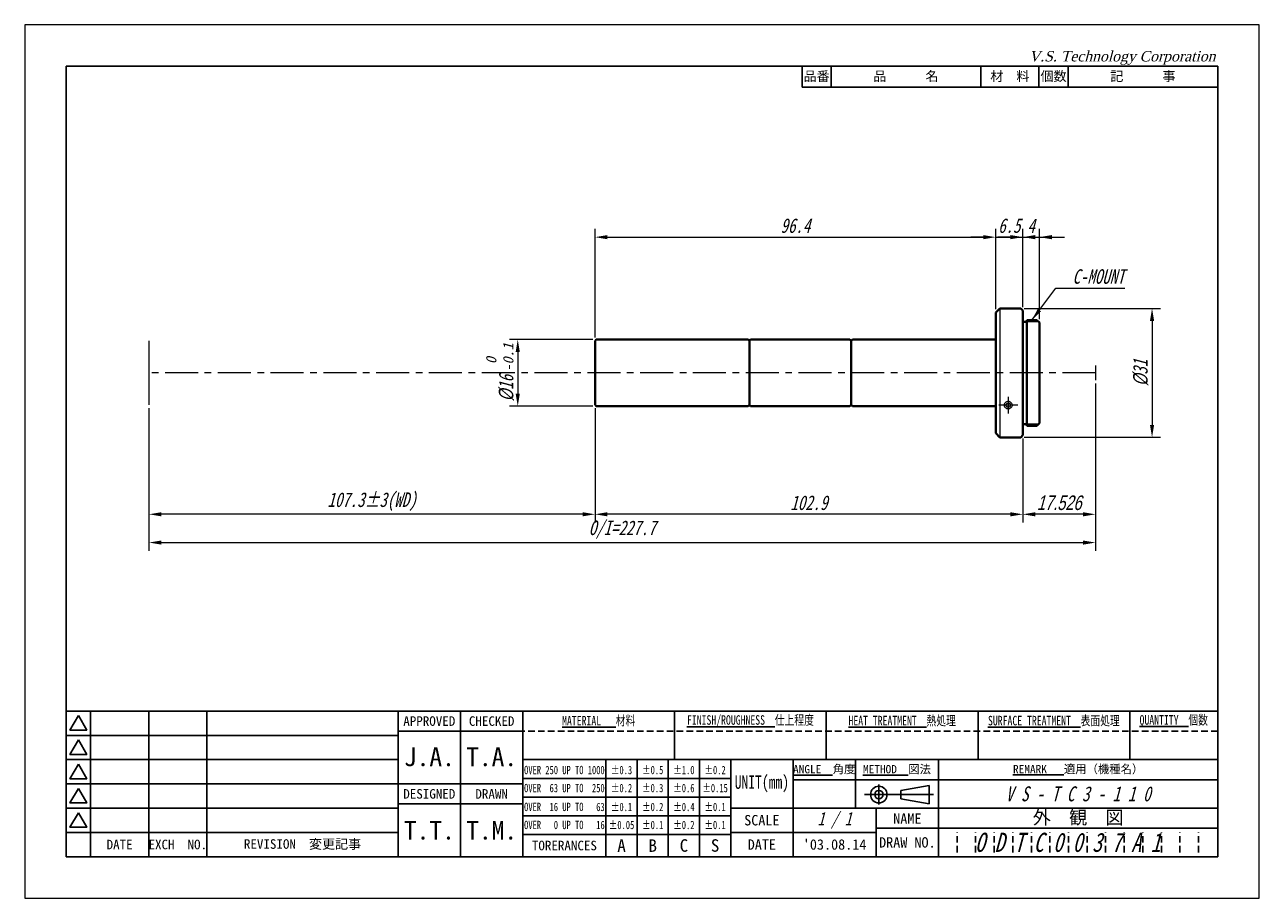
# Model space of a CAD drawing. Header units: millimetres. Extents: x 0 to 297, y 0 to 210.
import ezdxf

# ---------------------------------------------------------------- set-up
doc = ezdxf.new("R2010")
doc.units = ezdxf.units.MM
doc.header["$LTSCALE"] = 0.25
doc.linetypes.add('CENTER', pattern=[50.8, 31.75, -6.35, 6.35, -6.35])
doc.linetypes.add('HIDDEN', pattern=[9.525, 6.35, -3.175])
for name, color, linetype, lineweight in [('11-太線', 7, 'Continuous', 40), ('12-中線', 7, 'Continuous', 20), ('2-中心線', 5, 'CENTER', 20), ('4-寸法線', 5, 'Continuous', 20), ('5-文字', 5, 'Continuous', 20), ('6-図面枠', 5, 'Continuous', 25), ('補助線', 254, 'Continuous', 0)]:
    doc.layers.add(name, color=color, linetype=linetype, lineweight=lineweight)
doc.styles.add('(TNK)aSS', font='MS Gothic.ttf', dxfattribs={"width": 0.75, "oblique": 15, "height": 3.5})
doc.styles.add('italic_01', font='MS Gothic.ttf', dxfattribs={"width": 0.75, "oblique": 15, "height": 2})
doc.styles.add('narrow_01', font='MS Gothic.ttf', dxfattribs={"width": 0.75, "height": 2})
doc.styles.add('VST', font='CENTURY.TTF', dxfattribs={"oblique": 15, "height": 2.5})
doc.dimstyles.new('TMIZO', dxfattribs={"dimscale": 0, "dimtxt": 3.5, "dimasz": 3, "dimexe": 2, "dimexo": 0.8, "dimgap": 1, "dimtad": 3, "dimtoh": 1, "dimrnd": 0.005, "dimdsep": 46, "dimtxsty": '(TNK)aSS', "dimcen": 0, "dimclrd": 5, "dimclre": 5, "dimclrt": 5, "dimaunit": 1, "dimadec": 0, "dimazin": 2, "dimtfac": 1, "dimtmove": 0, "dimatfit": 3, "dimfxl": 1, "dimtolj": 1, "dimtzin": 0, "dimlwd": -1, "dimlwe": -1, "dimarcsym": 0})

# ---------------------------------------------------------------- blocks, each defined once
blk = doc.blocks.new('*D1')
at = {"layer": '4-寸法線', "color": 5}
for p, q in [((257.6, 123.77), (257.6, 83.51)), ((29.9, 117.81), (29.9, 83.51)), ((32.9, 85.51), (254.6, 85.51))]:
    blk.add_line(p, q, dxfattribs=at)
for points in [[(32.9, 86.01), (32.9, 85.01), (29.9, 85.51)], [(254.6, 86.01), (254.6, 85.01), (257.6, 85.51)]]:
    blk.add_solid(points, dxfattribs=at)
at = {"layer": 'Defpoints', "color": 0}
for p in [(257.6, 124.57), (29.9, 118.61), (257.6, 85.51)]:
    blk.add_point(p, dxfattribs=at)
at = {"layer": '4-寸法線', "color": 5, "insert": (143.75, 88.63), "char_height": 3.5, "attachment_point": 5, "style": '(TNK)aSS'}
blk.add_mtext('\\A1;O/I=227.7', dxfattribs=at)
blk = doc.blocks.new('*D2')
at = {"layer": '4-寸法線', "color": 5}
for p, q in [((137.2, 117.81), (137.2, 90.31)), ((240.1, 110.51), (240.1, 90.31)), ((237.1, 92.31), (140.2, 92.31))]:
    blk.add_line(p, q, dxfattribs=at)
for points in [[(140.2, 92.81), (140.2, 91.81), (137.2, 92.31)], [(237.1, 92.81), (237.1, 91.81), (240.1, 92.31)]]:
    blk.add_solid(points, dxfattribs=at)
at = {"layer": 'Defpoints', "color": 0}
for p in [(137.2, 118.61), (240.1, 111.31), (137.2, 92.31)]:
    blk.add_point(p, dxfattribs=at)
at = {"layer": '4-寸法線', "color": 5, "insert": (188.65, 95.06), "char_height": 3.5, "attachment_point": 5, "style": '(TNK)aSS'}
blk.add_mtext('\\A1;102.9', dxfattribs=at)
blk = doc.blocks.new('*D3')
at = {"layer": '4-寸法線', "color": 5}
for p, q in [((136.7, 134.31), (116.61, 134.31)), ((118.61, 131.31), (118.61, 121.31)), ((136.7, 118.31), (116.61, 118.31))]:
    blk.add_line(p, q, dxfattribs=at)
for points in [[(118.11, 131.31), (119.11, 131.31), (118.61, 134.31)], [(118.11, 121.31), (119.11, 121.31), (118.61, 118.31)]]:
    blk.add_solid(points, dxfattribs=at)
at = {"layer": 'Defpoints', "color": 0}
for p in [(137.5, 134.31), (118.61, 118.31), (137.5, 118.31)]:
    blk.add_point(p, dxfattribs=at)
at = {"layer": '4-寸法線', "color": 5, "insert": (115.86, 122.65), "char_height": 3.5, "attachment_point": 5, "rotation": 90, "style": '(TNK)aSS'}
blk.add_mtext('\\A1;{\\fMS UI Gothic|b0|i0|c128|p17;%%c}16', dxfattribs=at)
blk = doc.blocks.new('*D4')
at = {"layer": '4-寸法線', "color": 5}
for p, q in [((29.9, 117.81), (29.9, 90.31)), ((137.2, 117.81), (137.2, 90.31)), ((134.2, 92.31), (32.9, 92.31))]:
    blk.add_line(p, q, dxfattribs=at)
for points in [[(32.9, 92.81), (32.9, 91.81), (29.9, 92.31)], [(134.2, 92.81), (134.2, 91.81), (137.2, 92.31)]]:
    blk.add_solid(points, dxfattribs=at)
at = {"layer": 'Defpoints', "color": 0}
for p in [(29.9, 118.61), (137.2, 118.61), (29.9, 92.31)]:
    blk.add_point(p, dxfattribs=at)
at = {"layer": '4-寸法線', "color": 5, "insert": (83.55, 95.35), "char_height": 3.5, "attachment_point": 5, "style": '(TNK)aSS'}
blk.add_mtext('\\A1;107.3±3(WD)', dxfattribs=at)
blk = doc.blocks.new('*D5')
at = {"layer": '4-寸法線', "color": 5}
for p, q in [((240.4, 141.81), (273.2, 141.81)), ((271.2, 138.81), (271.2, 113.81)), ((240.4, 110.81), (273.2, 110.81))]:
    blk.add_line(p, q, dxfattribs=at)
for points in [[(270.7, 138.81), (271.7, 138.81), (271.2, 141.81)], [(270.7, 113.81), (271.7, 113.81), (271.2, 110.81)]]:
    blk.add_solid(points, dxfattribs=at)
at = {"layer": 'Defpoints', "color": 0}
for p in [(239.6, 141.81), (239.6, 110.81), (271.2, 110.81)]:
    blk.add_point(p, dxfattribs=at)
at = {"layer": '4-寸法線', "color": 5, "insert": (268.45, 126.31), "char_height": 3.5, "attachment_point": 5, "rotation": 90, "style": '(TNK)aSS'}
blk.add_mtext('\\A1;{\\fMS UI Gothic|b0|i0|c128|p17;%%c}31', dxfattribs=at)
blk = doc.blocks.new('*D6')
at = {"layer": '4-寸法線', "color": 5}
for p, q in [((257.6, 123.77), (257.6, 90.31)), ((240.1, 110.51), (240.1, 90.31)), ((254.6, 92.31), (243.1, 92.31))]:
    blk.add_line(p, q, dxfattribs=at)
for points in [[(243.1, 92.81), (243.1, 91.81), (240.1, 92.31)], [(254.6, 92.81), (254.6, 91.81), (257.6, 92.31)]]:
    blk.add_solid(points, dxfattribs=at)
at = {"layer": 'Defpoints', "color": 0}
for p in [(257.6, 124.57), (240.1, 111.31), (240.1, 92.31)]:
    blk.add_point(p, dxfattribs=at)
at = {"layer": '4-寸法線', "color": 5, "insert": (248.85, 95.06), "char_height": 3.5, "attachment_point": 5, "style": '(TNK)aSS'}
blk.add_mtext('\\A1;{\\fMS UI Gothic|b0|i0|c128|p17;17.526}', dxfattribs=at)
blk = doc.blocks.new('*D7')
at = {"layer": '4-寸法線', "color": 5}
for p, q in [((233.6, 141.61), (233.6, 160.93)), ((240.1, 142.11), (240.1, 160.93)), ((230.6, 158.93), (227.6, 158.93)), ((233.6, 158.93), (240.1, 158.93)), ((243.1, 158.93), (246.1, 158.93))]:
    blk.add_line(p, q, dxfattribs=at)
for points in [[(230.6, 159.43), (230.6, 158.43), (233.6, 158.93)], [(243.1, 159.43), (243.1, 158.43), (240.1, 158.93)]]:
    blk.add_solid(points, dxfattribs=at)
at = {"layer": 'Defpoints', "color": 0}
for p in [(240.1, 158.93), (233.6, 140.81), (240.1, 141.31)]:
    blk.add_point(p, dxfattribs=at)
at = {"layer": '4-寸法線', "color": 5, "insert": (236.85, 161.68), "char_height": 3.5, "attachment_point": 5, "style": '(TNK)aSS'}
blk.add_mtext('\\A1;6.5', dxfattribs=at)
blk = doc.blocks.new('*D8')
at = {"layer": '4-寸法線', "color": 5}
for p, q in [((240.1, 142.11), (240.1, 160.93)), ((244.1, 139.21), (244.1, 160.93)), ((237.1, 158.93), (234.1, 158.93)), ((240.1, 158.93), (244.1, 158.93)), ((247.1, 158.93), (250.1, 158.93))]:
    blk.add_line(p, q, dxfattribs=at)
for points in [[(237.1, 159.43), (237.1, 158.43), (240.1, 158.93)], [(247.1, 159.43), (247.1, 158.43), (244.1, 158.93)]]:
    blk.add_solid(points, dxfattribs=at)
at = {"layer": 'Defpoints', "color": 0}
for p in [(244.1, 158.93), (240.1, 141.31), (244.1, 138.41)]:
    blk.add_point(p, dxfattribs=at)
at = {"layer": '4-寸法線', "color": 5, "insert": (242.1, 161.68), "char_height": 3.5, "attachment_point": 5, "style": '(TNK)aSS'}
blk.add_mtext('\\A1;4', dxfattribs=at)
blk = doc.blocks.new('*D9')
at = {"layer": '4-寸法線', "color": 5}
for p, q in [((137.2, 134.81), (137.2, 160.93)), ((233.6, 141.61), (233.6, 160.93)), ((140.2, 158.93), (230.6, 158.93))]:
    blk.add_line(p, q, dxfattribs=at)
for points in [[(140.2, 159.43), (140.2, 158.43), (137.2, 158.93)], [(230.6, 159.43), (230.6, 158.43), (233.6, 158.93)]]:
    blk.add_solid(points, dxfattribs=at)
at = {"layer": 'Defpoints', "color": 0}
for p in [(233.6, 158.93), (233.6, 140.81), (137.2, 134.01)]:
    blk.add_point(p, dxfattribs=at)
at = {"layer": '4-寸法線', "color": 5, "insert": (185.4, 161.68), "char_height": 3.5, "attachment_point": 5, "style": '(TNK)aSS'}
blk.add_mtext('\\A1;96.4', dxfattribs=at)

msp = doc.modelspace()

# ---------------------------------------------------------------- linework, layer by layer
at = {"layer": '11-太線'}
for p, q in [((233.595, 140.806), (234.595, 141.806)), ((233.595, 111.806), (233.595, 140.806)), ((239.595, 141.806), (234.595, 141.806)), ((239.595, 141.806), (240.095, 141.306)), ((240.095, 111.306), (240.095, 141.306)), ((241.095, 138.606), (240.095, 138.606)), ((241.095, 113.606), (241.095, 139.006)), ((241.095, 139.006), (243.495, 139.006)), ((243.495, 139.006), (244.095, 138.406)), ((244.095, 114.206), (244.095, 138.406)), ((137.195, 134.006), (137.495, 134.306)), ((137.195, 134.006), (137.195, 118.606)), ((137.495, 134.306), (174.021, 134.306)), ((174.021, 134.306), (174.321, 134.006)), ((174.321, 134.006), (174.621, 134.306)), ((174.321, 118.606), (174.321, 134.006)), ((198.521, 134.306), (174.621, 134.306)), ((198.521, 134.306), (198.821, 134.006)), ((199.121, 134.306), (198.821, 134.006)), ((198.821, 118.606), (198.821, 134.006)), ((233.595, 134.306), (199.121, 134.306)), ((137.195, 118.606), (137.495, 118.306)), ((137.495, 118.306), (174.021, 118.306)), ((174.021, 118.306), (174.321, 118.606)), ((174.321, 118.606), (174.621, 118.306)), ((174.621, 118.306), (198.521, 118.306)), ((198.521, 118.306), (198.821, 118.606)), ((199.121, 118.306), (198.821, 118.606)), ((233.595, 118.306), (199.121, 118.306)), ((241.095, 114.006), (240.095, 114.006)), ((241.095, 113.606), (243.495, 113.606)), ((243.495, 113.606), (244.095, 114.206)), ((233.595, 111.806), (234.595, 110.806)), ((239.595, 110.806), (234.595, 110.806)), ((239.595, 110.806), (240.095, 111.306))]:
    msp.add_line(p, q, dxfattribs=at)
at = {"layer": '12-中線'}
for p, q in [((234.595, 141.806), (234.595, 110.806)), ((243.895, 138.606), (241.095, 138.606)), ((243.895, 114.006), (241.095, 114.006))]:
    msp.add_line(p, q, dxfattribs=at)
for points in [[(236.595, 119.406), (236.388, 119.387), (236.189, 119.332), (236.008, 119.243), (235.852, 119.124), (235.729, 118.981), (235.644, 118.818), (235.601, 118.645), (235.601, 118.467), (235.644, 118.293), (235.729, 118.131), (235.852, 117.987), (236.008, 117.868), (236.189, 117.779), (236.388, 117.724), (236.595, 117.706), (236.803, 117.724), (237.002, 117.779), (237.183, 117.868), (237.339, 117.987), (237.461, 118.131), (237.547, 118.293), (237.59, 118.467), (237.59, 118.645), (237.547, 118.818), (237.461, 118.981), (237.339, 119.124), (237.183, 119.243), (237.002, 119.332), (236.803, 119.387)], [(236.595, 119.006), (236.471, 118.996), (236.351, 118.967), (236.243, 118.92), (236.15, 118.857), (236.076, 118.781), (236.025, 118.695), (235.999, 118.603), (235.999, 118.509), (236.025, 118.417), (236.076, 118.331), (236.15, 118.255), (236.243, 118.192), (236.351, 118.145), (236.471, 118.116), (236.595, 118.106), (236.72, 118.116), (236.84, 118.145), (236.948, 118.192), (237.041, 118.255), (237.115, 118.331), (237.166, 118.417), (237.192, 118.509), (237.192, 118.603), (237.166, 118.695), (237.115, 118.781), (237.041, 118.857), (236.948, 118.92), (236.84, 118.967), (236.72, 118.996)]]:
    msp.add_lwpolyline(points, close=True, dxfattribs=at)
at = {"layer": '2-中心線'}
for p, q in [((257.595, 128.038), (257.595, 124.574)), ((257.595, 126.306), (29.895, 126.306)), ((236.595, 120.57), (236.595, 116.53)), ((238.897, 118.556), (234.314, 118.556))]:
    msp.add_line(p, q, dxfattribs=at)
at = {"layer": '4-寸法線'}
msp.add_line((29.895, 134.006), (29.895, 118.606), dxfattribs=at)
at = {"layer": '6-図面枠'}
for p, q in [((10, 200), (10, 10)), ((287, 200), (10, 200)), ((187, 195), (187, 200)), ((194, 195), (194, 200)), ((230, 195), (230, 200)), ((244, 195), (244, 200)), ((251, 195), (251, 200)), ((287, 10), (287, 200)), ((287, 195), (187, 195)), ((287, 45), (10, 45)), ((15.833, 45), (15.833, 10)), ((29.833, 45), (29.833, 10)), ((43.833, 45), (43.833, 10)), ((89.833, 45), (89.833, 10)), ((104.833, 45), (104.833, 10)), ((119.833, 45), (119.833, 10)), ((156.333, 33.333), (156.333, 45)), ((192.833, 33.333), (192.833, 45)), ((229.333, 33.333), (229.333, 45)), ((265.833, 33.333), (265.833, 45)), ((15.833, 39.167), (10, 39.167)), ((29.833, 39.167), (15.833, 39.167)), ((43.833, 39.167), (29.833, 39.167)), ((89.833, 39.167), (43.833, 39.167)), ((119.833, 40.167), (89.833, 40.167)), ((15.833, 33.333), (10, 33.333)), ((29.833, 33.333), (15.833, 33.333)), ((43.833, 33.333), (29.833, 33.333)), ((89.833, 33.333), (43.833, 33.333)), ((287, 33.333), (119.833, 33.333)), ((139.833, 10), (139.833, 33.333)), ((147.333, 10), (147.333, 33.333)), ((154.833, 10), (154.833, 33.333)), ((162.333, 10), (162.333, 33.333)), ((169.833, 10), (169.833, 33.333)), ((184.833, 21.667), (184.833, 33.333)), ((199.833, 21.667), (199.833, 33.333)), ((219.833, 10), (219.833, 33.333)), ((15.833, 27.5), (10, 27.5)), ((29.833, 27.5), (15.833, 27.5)), ((43.833, 27.5), (29.833, 27.5)), ((89.833, 27.5), (43.833, 27.5)), ((119.833, 27.5), (89.833, 27.5)), ((169.833, 28.833), (119.833, 28.833)), ((287, 28.5), (184.833, 28.5)), ((205.476, 27.327), (205.476, 22.527)), ((217.596, 27.151), (210.8, 25.94)), ((217.596, 24.927), (217.596, 27.151)), ((169.833, 24.333), (119.833, 24.333)), ((202.004, 24.927), (218.661, 24.927)), ((210.8, 24.927), (210.8, 25.94)), ((210.8, 24.927), (210.8, 23.913)), ((217.596, 22.702), (210.8, 23.913)), ((217.596, 24.927), (217.596, 22.702)), ((15.833, 21.667), (10, 21.667)), ((29.833, 21.667), (15.833, 21.667)), ((43.833, 21.667), (29.833, 21.667)), ((89.833, 21.667), (43.833, 21.667)), ((119.833, 22.667), (89.833, 22.667)), ((169.833, 21.667), (287, 21.667)), ((184.833, 10), (184.833, 21.667)), ((204.833, 10), (204.833, 21.667)), ((169.833, 19.833), (119.833, 19.833)), ((15.833, 15.833), (10, 15.833)), ((29.833, 15.833), (15.833, 15.833)), ((43.833, 15.833), (29.833, 15.833)), ((89.833, 15.833), (43.833, 15.833)), ((169.833, 15.333), (119.833, 15.333)), ((204.833, 15.833), (169.833, 15.833)), ((287, 16.833), (204.833, 16.833)), ((219.833, 16.833), (219.833, 10)), ((10, 10), (287, 10))]:
    msp.add_line(p, q, dxfattribs=at)
at = {"layer": '6-図面枠', "linetype": 'HIDDEN'}
msp.add_line((287, 40.167), (119.833, 40.167), dxfattribs=at)
at = {"layer": '6-図面枠', "color": 2, "linetype": 'HIDDEN'}
for p, q in [((224.3, 11), (224.3, 15.833)), ((228.767, 11), (228.767, 15.833)), ((233.233, 11), (233.233, 15.833)), ((237.7, 11), (237.7, 15.833)), ((242.167, 11), (242.167, 15.833)), ((246.633, 11), (246.633, 15.833)), ((251.1, 11), (251.1, 15.833)), ((255.567, 11), (255.567, 15.833)), ((260.033, 11), (260.033, 15.833)), ((264.5, 11), (264.5, 15.833)), ((268.967, 11), (268.967, 15.833)), ((273.433, 11), (273.433, 15.833)), ((277.9, 11), (277.9, 15.833)), ((282.367, 11), (282.367, 15.833))]:
    msp.add_line(p, q, dxfattribs=at)
at = {"layer": '6-図面枠'}
for points in [[(12.917, 43.917), (10.896, 40.417), (14.937, 40.417)], [(12.917, 38.083), (10.896, 34.583), (14.937, 34.583)], [(12.917, 32.25), (10.896, 28.75), (14.937, 28.75)], [(12.917, 26.417), (10.896, 22.917), (14.937, 22.917)], [(12.917, 20.583), (10.896, 17.083), (14.937, 17.083)]]:
    msp.add_lwpolyline(points, close=True, dxfattribs=at)
for radius in [2, 1]:
    msp.add_circle((205.476, 24.927), radius, dxfattribs=at)
at = {"layer": '補助線'}
for p, q in [((297, 210), (0, 210)), ((0, 210), (0, 0)), ((297, 0), (297, 210)), ((0, 0), (297, 0))]:
    msp.add_line(p, q, dxfattribs=at)

# ---------------------------------------------------------------- texts
at = {"layer": '2-中心線', "style": '(TNK)aSS', "oblique": 15}
for s, p in [('-0.1', (117.58, 126.616)), ('0', (113.468, 128.41))]:
    msp.add_text(s, height=2.5, rotation=90, dxfattribs=at).set_placement(p)
at = {"layer": '5-文字', "color": 5, "insert": (252.069, 147.667), "char_height": 3.5, "attachment_point": 7, "style": '(TNK)aSS'}
msp.add_mtext('\\A1;C-MOUNT', dxfattribs=at)
at = {"layer": '6-図面枠'}
for s, insert, char_height, width, attachment_point, style in [('V.S. Technology Corporation', (241.579, 203.674), 2.5, 50, 1, 'VST'), ('{\\fＭＳ ゴシック|b0|i0|c128|p49;\\LFINISH/ROUGHNESS\\l  仕上程度}', (174.583, 42.583), 2.3, 36.5, 5, 'narrow_01'), ('{\\fＭＳ ゴシック|b0|i0|c128|p49;\\LHEAT TREATMENT\\l  熱処理}', (211.083, 42.583), 2.3, 36.5, 5, 'narrow_01'), ('{\\fＭＳ ゴシック|b0|i0|c128|p49;\\LSURFACE TREATMENT\\l  表面処理}', (247.583, 42.583), 2.3, 36.5, 5, 'narrow_01'), ('{\\fＭＳ ゴシック|b0|i0|c128|p49;\\LQUANTITY\\l  個数}', (276.417, 42.583), 2.3, 21.1667, 5, 'narrow_01'), ('{\\fＭＳ ゴシック|b0|i0|c128|p49;\\LMATERIAL\\l   材料}', (138.083, 42.583), 2.3, 36.5, 5, 'narrow_01'), ('OVER 250 UP TO 1000', (129.833, 30.817), 2, 20, 5, 'narrow_01'), ('±0.3', (143.583, 30.817), 2, 7.5, 5, 'narrow_01'), ('±0.5', (151.083, 30.817), 2, 7.5, 5, 'narrow_01'), ('±1.0', (158.583, 30.817), 2, 7.5, 5, 'narrow_01'), ('±0.2', (166.083, 30.817), 2, 7.5, 5, 'narrow_01'), ('UNIT(mm)', (177.333, 27.5), 3.2, 15, 5, 'narrow_01'), ('OVER  63 UP TO  250', (129.833, 26.483), 2, 20, 5, 'narrow_01'), ('±0.2', (143.583, 26.483), 2, 7.5, 5, 'narrow_01'), ('{\\fＭＳ ゴシック|b0|i0|c128|p49;±0.3}', (151.083, 26.483), 2, 7.5, 5, 'narrow_01'), ('{\\fＭＳ ゴシック|b0|i0|c128|p49;±0.6}', (158.583, 26.483), 2, 7.5, 5, 'narrow_01'), ('{\\fＭＳ ゴシック|b0|i0|c128|p49;±0.15}', (166.083, 26.483), 2, 7.5, 5, 'narrow_01'), ('V S - T C 3 - 1 1 0', (253.417, 25.083), 3.6, 67.1667, 5, 'italic_01'), ('OVER  16 UP TO   63', (129.833, 21.95), 2, 20, 5, 'narrow_01'), ('{\\fＭＳ ゴシック|b0|i0|c128|p49;±0.1}', (143.583, 21.95), 2, 7.5, 5, 'narrow_01'), ('{\\fＭＳ ゴシック|b0|i0|c128|p49;±0.2}', (151.083, 21.95), 2, 7.5, 5, 'narrow_01'), ('{\\fＭＳ ゴシック|b0|i0|c128|p49;±0.4}', (158.583, 21.95), 2, 7.5, 5, 'narrow_01'), ('{\\fＭＳ ゴシック|b0|i0|c128|p49;±0.1}', (166.083, 21.95), 2, 7.5, 5, 'narrow_01'), ('1 / 1', (194.833, 18.75), 3.2, 20, 5, 'italic_01'), ('OVER   0 UP TO   16', (129.833, 17.617), 2, 20, 5, 'narrow_01'), ('{\\fＭＳ ゴシック|b0|i0|c128|p49;±0.05}', (143.583, 17.617), 2, 7.5, 5, 'narrow_01'), ('{\\fＭＳ ゴシック|b0|i0|c128|p49;±0.1}', (151.083, 17.617), 2, 7.5, 5, 'narrow_01'), ('{\\fＭＳ ゴシック|b0|i0|c128|p49;±0.2}', (158.583, 17.617), 2, 7.5, 5, 'narrow_01'), ('{\\fＭＳ ゴシック|b0|i0|c128|p49;±0.1}', (166.083, 17.617), 2, 7.5, 5, 'narrow_01'), ('O D T C 0 0 3 7 A 1', (250.917, 13.417), 4.6, 67.1667, 5, 'italic_01')]:
    msp.add_mtext(s, dxfattribs=dict(at, insert=insert, char_height=char_height, width=width, attachment_point=attachment_point, style=style))
at = {"layer": '6-図面枠', "attachment_point": 5}
for s, insert, char_height, width in [('{\\fＭＳ ゴシック|b0|i0|c128|p49;品\u3000\u3000\u3000名}', (212, 197.5), 2.3, 36), ('{\\fＭＳ ゴシック|b0|i0|c128|p49;品番}', (190.5, 197.5), 2.3, 7), ('{\\fＭＳ ゴシック|b0|i0|c128|p49;材\u3000料}', (237, 197.5), 2.3, 14), ('{\\fＭＳ ゴシック|b0|i0|c128|p49;個数}', (247.5, 197.5), 2.3, 7), ('{\\fＭＳ ゴシック|b0|i0|c128|p49;記\u3000\u3000\u3000事}', (269, 197.5), 2.3, 36), ('{\\fＭＳ ゴシック|b0|i0|c128|p49;APPROVED}', (97.333, 42.583), 2.3, 15), ('{\\fＭＳ ゴシック|b0|i0|c128|p49;CHECKED}', (112.333, 42.583), 2.3, 15), ('{\\fＭＳ ゴシック|b0|i0|c128|p49;J.A.}', (97.353, 33.972), 4.5, 15), ('{\\fＭＳ ゴシック|b0|i0|c128|p49;T.A.}', (112.333, 33.972), 4.5, 15), ('{\\fＭＳ ゴシック|b0|i0|c128|p49;\\LANGLE\\l  角度}', (192.333, 30.917), 2, 15), ('{\\fＭＳ ゴシック|b0|i0|c128|p49;\\LMETHOD\\l  図法}', (209.833, 30.917), 2, 20), ('{\\fＭＳ ゴシック|b0|i0|c128|p49;\\LREMARK\\l   適用（機種名）}', (253.417, 30.917), 2, 67.1667), ('{\\fＭＳ ゴシック|b0|i0|c128|p49;DESIGNED}', (97.333, 25.083), 2.3, 15), ('{\\fＭＳ ゴシック|b0|i0|c128|p49;DRAWN}', (112.333, 25.083), 2.3, 15), ('{\\fＭＳ ゴシック|b0|i0|c128|p49;外\u3000観\u3000図}', (253.417, 19.25), 3.2, 67.1667), ('{\\fＭＳ ゴシック|b0|i0|c128|p49;T.T.}', (97.353, 16.333), 4.5, 15), ('{\\fＭＳ ゴシック|b0|i0|c128|p49;T.M.}', (112.333, 16.333), 4.5, 15), ('{\\fＭＳ ゴシック|b0|i0|c128|p49;SCALE}', (177.333, 18.75), 2.5, 15), ('{\\fＭＳ ゴシック|b0|i0|c128|p49;NAME}', (212.333, 19.15), 2.5, 15), ('{\\fＭＳ ゴシック|b0|i0|c128|p49;EXCH  NO.}', (36.833, 12.917), 2.3, 14), ('{\\fＭＳ ゴシック|b0|i0|c128|p49;DRAW NO.}', (212.333, 13.417), 2.5, 15), ('{\\fＭＳ ゴシック|b0|i0|c128|p49;DATE}', (22.833, 12.917), 2.3, 14), ('{\\fＭＳ ゴシック|b0|i0|c128|p49;REVISION  変更記事}', (66.833, 12.917), 2.3, 46), ('{\\fＭＳ ゴシック|b0|i0|c128|p49;TORERANCES}', (129.833, 12.667), 2.3, 20), ('{\\fＭＳ ゴシック|b0|i0|c128|p49;A}', (143.583, 12.667), 3, 7.5), ('{\\fＭＳ ゴシック|b0|i0|c128|p49;B}', (151.083, 12.667), 3, 7.5), ('{\\fＭＳ ゴシック|b0|i0|c128|p49;C}', (158.583, 12.667), 3, 7.5), ('{\\fＭＳ ゴシック|b0|i0|c128|p49;S}', (166.083, 12.667), 3, 7.5), ('{\\fＭＳ ゴシック|b0|i0|c128|p49;DATE}', (177.333, 12.917), 2.5, 15), ("{\\fＭＳ ゴシック|b0|i0|c128|p49;'03.08.14}", (194.833, 12.917), 2.5, 20)]:
    msp.add_mtext(s, dxfattribs=dict(at, insert=insert, char_height=char_height, width=width))

# ---------------------------------------------------------------- dimensions: what is measured, and where the dimension line sits
at = {"layer": '4-寸法線'}
for base, p1, p2, picture, middle in [((233.595, 158.932), (137.195, 134.006), (233.595, 140.806), '*D9', (185.395, 161.682)), ((137.195, 92.306), (240.095, 111.306), (137.195, 118.606), '*D2', (188.645, 95.056))]:
    dim = msp.add_linear_dim(base=base, p1=p1, p2=p2, dimstyle='TMIZO', override={"dimscale": 1}, dxfattribs=at)
    dim.commit()
    dim.dimension.update_dxf_attribs({"geometry": picture, "text_midpoint": middle})
for base, p1, p2, picture, middle in [((240.095, 158.932), (233.595, 140.806), (240.095, 141.306), '*D7', (236.845, 158.932)), ((244.095, 158.932), (240.095, 141.306), (244.095, 138.406), '*D8', (242.095, 158.932))]:
    dim = msp.add_linear_dim(base=base, p1=p1, p2=p2, dimstyle='TMIZO', override={"dimscale": 1}, dxfattribs=at)
    dim.commit()
    dim.dimension.update_dxf_attribs({"geometry": picture, "text_midpoint": middle, "dimtype": 160})
dim = msp.add_linear_dim(base=(271.195, 110.806), p1=(239.595, 141.806), p2=(239.595, 110.806), angle=90, text='{\\fMS UI Gothic|b0|i0|c128|p17;%%c}<>', dimstyle='TMIZO', override={"dimscale": 1}, dxfattribs=at)
dim.commit()
dim.dimension.update_dxf_attribs({"geometry": '*D5', "text_midpoint": (268.445, 126.306)})
dim = msp.add_linear_dim(base=(118.608, 118.306), p1=(137.495, 134.306), p2=(137.495, 118.306), angle=270, text='{\\fMS UI Gothic|b0|i0|c128|p17;%%c}<>', dimstyle='TMIZO', override={"dimscale": 1, "dimjust": 1}, dxfattribs=at)
dim.commit()
dim.dimension.update_dxf_attribs({"geometry": '*D3', "text_midpoint": (118.608, 122.652), "dimtype": 160})
for base, p1, p2, text, picture, middle in [((257.595, 85.506), (29.895, 118.606), (257.595, 124.574), 'O/I=<>', '*D1', (143.745, 88.629)), ((240.095, 92.306), (257.595, 124.574), (240.095, 111.306), '{\\fMS UI Gothic|b0|i0|c128|p17;17.526}', '*D6', (248.845, 95.056)), ((29.895, 92.306), (137.195, 118.606), (29.895, 118.606), '107.3%%p3(WD)', '*D4', (83.545, 95.349))]:
    dim = msp.add_linear_dim(base=base, p1=p1, p2=p2, text=text, dimstyle='TMIZO', override={"dimscale": 1}, dxfattribs=at)
    dim.commit()
    dim.dimension.update_dxf_attribs({"geometry": picture, "text_midpoint": middle})

# ---------------------------------------------------------------- leaders
at = {"layer": '5-文字', "annotation_type": 0, "has_hookline": 1, "hookline_direction": 0, "text_width": 12.561}
msp.add_leader([(242.295, 139.006), (248.069, 146.667), (251.069, 146.667)], dimstyle='TMIZO', override={"dimscale": 1, "dimtad": 1}, dxfattribs=at)

doc.saveas('drawing.dxf')
